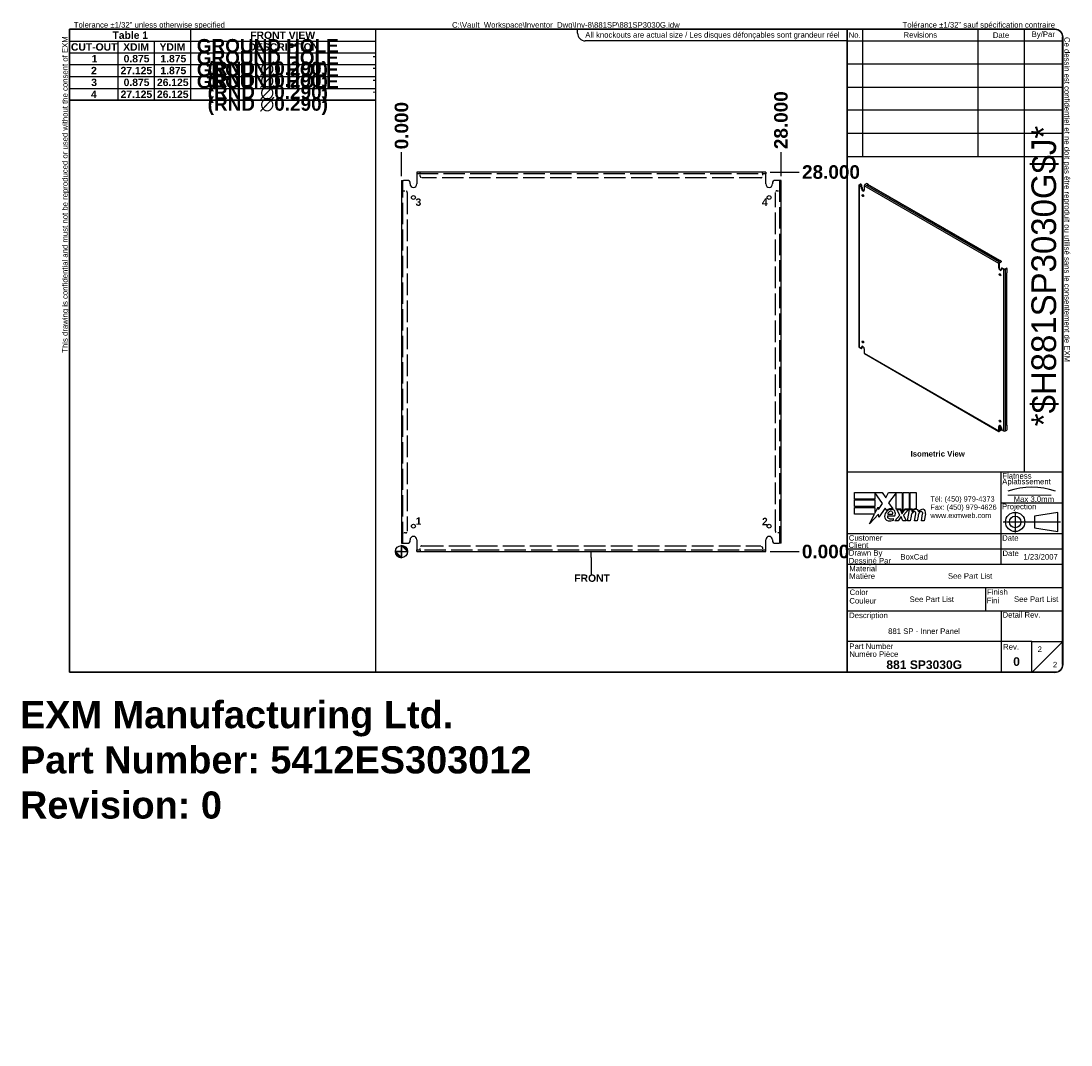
# Model space of a CAD drawing. Header units: inches. Extents: x 0.1 to 77.6, y -25.4 to 50.2.
import ezdxf
from ezdxf.enums import TextEntityAlignment as Align

# ---------------------------------------------------------------- set-up
doc = ezdxf.new("R2010")
doc.units = ezdxf.units.IN
doc.header["$LTSCALE"] = 8.333333
doc.header["$MEASUREMENT"] = 0
for name, pattern in [('CHAIN', [0.7087, 0.4724, -0.0591, 0.1181, -0.0591]), ('DASHED', [0.2067, 0.1654, -0.0413]), ('DASHED_SPACE', [0.2067, 0.1654, -0.0413])]:
    doc.linetypes.add(name, pattern=pattern)
doc.layers.get('0').update_dxf_attribs({"lineweight": 25})
for name, color, linetype, lineweight in [('Centerline(ANSI)', 7, 'Continuous', 25), ('Dimensions(ANSI)', 7, 'Continuous', 25), ('Hidden Edges(ANSI)', 7, 'DASHED_SPACE', 25), ('Sketch Geometry(ANSI)', 7, 'Continuous', 25), ('Symbols(ANSI)', 7, 'Continuous', 25), ('Visible Edges(ANSI)', 7, 'Continuous', 25), ('Visible Tangent Edges(ANSI)', 7, 'Continuous', 25), ('Work Point(ANSI)', 7, 'Continuous', 25)]:
    doc.layers.add(name, color=color, linetype=linetype, lineweight=lineweight)
doc.styles.add('Current-ANSI', font='arial.ttf')
doc.styles.add('Dimension-ANSI', font='arialbd.ttf')
doc.styles.get("Standard").update_dxf_attribs({"font": 'arialbd.ttf'})
doc.styles.add('Text Style44', font='arialbd.ttf')
doc.styles.add('Text Style83', font='FRE3OF9X.TTF')
doc.dimstyles.new('INCH-ANSI', dxfattribs={"dimscale": 8.333333, "dimtxt": 0.12, "dimasz": 0.098425, "dimexe": 0.04, "dimexo": 0.04, "dimgap": 0.031496, "dimtad": 0, "dimtih": 1, "dimtoh": 1, "dimdec": 3, "dimrnd": 1e-08, "dimzin": 0, "dimdsep": 46, "dimtxsty": 'Dimension-ANSI', "dimcen": 0.09, "dimdle": 0.312, "dimclrd": 179, "dimclre": 179, "dimclrt": 7, "dimadec": 1, "dimazin": 0, "dimtfac": 1, "dimtdec": 3, "dimtofl": 0, "dimtmove": 0, "dimatfit": 3, "dimfxl": 1, "dimtolj": 1, "dimtzin": 4, "dimlwd": 25, "dimlwe": 25, "dimarcsym": 0})
doc.dimstyles.new('INCH-ANSI-VERTICAL', dxfattribs={"dimscale": 8.333333, "dimtxt": 0.12, "dimasz": 0.098425, "dimexe": 0.04, "dimexo": 0.04, "dimgap": 0.031496, "dimtad": 0, "dimtih": 1, "dimtoh": 1, "dimdec": 3, "dimrnd": 1e-08, "dimzin": 0, "dimdsep": 46, "dimtxsty": 'Dimension-ANSI', "dimcen": 0.09, "dimdle": 0.312, "dimclrd": 179, "dimclre": 179, "dimclrt": 7, "dimadec": 1, "dimazin": 0, "dimtfac": 1, "dimtdec": 3, "dimtofl": 0, "dimtmove": 0, "dimatfit": 3, "dimfxl": 1, "dimtolj": 1, "dimtzin": 4, "dimlwd": 25, "dimlwe": 25, "dimarcsym": 0})

# ---------------------------------------------------------------- blocks, each defined once
blk = doc.blocks.new('Origin Indicator Symbol1')
at = {"layer": 'Dimensions(ANSI)'}
h = blk.add_hatch(color=7, dxfattribs=at)
edge = h.paths.add_edge_path(flags=0)
edge.add_line((5.83, 2.313), (5.928, 2.214))
edge.add_arc((5.83, 2.214), 0.0984, 0, 90)
h = blk.add_hatch(color=7, dxfattribs=at)
edge = h.paths.add_edge_path(flags=0)
edge.add_line((5.83, 2.116), (5.731, 2.214))
edge.add_arc((5.83, 2.214), 0.0984, 180, 270)
at = {"layer": 'Dimensions(ANSI)', "color": 7, "linetype": 'Continuous'}
for p, q in [((5.83, 2.313), (5.928, 2.214)), ((5.83, 2.116), (5.731, 2.214))]:
    blk.add_line(p, q, dxfattribs=at)
at = {"layer": 'Dimensions(ANSI)', "color": 7, "linetype": 'Continuous', "flags": 128}
for points in [[(5.83, 2.214), (5.928, 2.214), (5.83, 2.313), (5.83, 2.214)], [(5.83, 2.214), (5.83, 2.313), (5.83, 2.116), (5.83, 2.214)], [(5.83, 2.214), (5.83, 2.116), (5.731, 2.214), (5.83, 2.214)], [(5.83, 2.214), (5.731, 2.214), (5.83, 2.214), (5.83, 2.214)]]:
    blk.add_lwpolyline(points, dxfattribs=at)
at = {"layer": 'Dimensions(ANSI)', "color": 7, "linetype": 'Continuous'}
blk.add_circle((5.83, 2.214), 0.0984, dxfattribs=at)
for start, end in [(0, 90), (180, 270)]:
    blk.add_arc((5.83, 2.214), 0.0984, start, end, dxfattribs=at)
at = {"layer": 'Dimensions(ANSI)', "color": 7}
for points in [[(5.83, 2.214), (5.928, 2.214), (5.83, 2.313), (5.83, 2.214)], [(5.83, 2.214), (5.83, 2.313), (5.83, 2.116), (5.83, 2.214)], [(5.83, 2.214), (5.83, 2.116), (5.731, 2.214), (5.83, 2.214)], [(5.83, 2.214), (5.731, 2.214), (5.83, 2.214)]]:
    blk.add_solid(points, dxfattribs=at)
blk = doc.blocks.new('Datum Identifier4')
at = {"layer": 'Symbols(ANSI)', "color": 7, "linetype": 'Continuous', "lineweight": 25}
for p, q in [((8.91, 2.116), (8.91, 2.214)), ((8.91, 2.116), (8.91, 2.031)), ((8.91, 2.031), (8.91, 1.846))]:
    blk.add_line(p, q, dxfattribs=at)
at = {"layer": 'Symbols(ANSI)', "color": 7, "insert": (8.634, 1.722), "char_height": 0.12, "attachment_point": 7, "line_spacing_factor": 0.25, "style": 'Dimension-ANSI'}
blk.add_mtext('FRONT', dxfattribs=at)
blk = doc.blocks.new('Hole Table1')
at = {"layer": 'Symbols(ANSI)'}
for p, q in [((0.438, 9.541), (0.438, 10.692)), ((0.438, 10.692), (5.407, 10.692)), ((5.407, 10.692), (5.407, 9.541)), ((0.438, 10.501), (1.225, 10.501)), ((1.225, 10.501), (1.225, 10.311)), ((1.225, 10.501), (1.816, 10.501)), ((1.225, 10.501), (1.225, 10.311)), ((1.816, 10.501), (1.816, 10.311)), ((1.816, 10.501), (2.406, 10.501)), ((1.816, 10.501), (1.816, 10.311)), ((2.406, 10.501), (2.406, 10.311)), ((2.406, 10.501), (5.407, 10.501)), ((2.406, 10.501), (2.406, 10.311)), ((0.438, 10.311), (1.225, 10.311)), ((0.438, 10.311), (1.225, 10.311)), ((1.225, 10.311), (1.816, 10.311)), ((1.225, 10.311), (1.225, 10.119)), ((1.225, 10.311), (1.816, 10.311)), ((1.225, 10.311), (1.225, 10.119)), ((1.816, 10.311), (2.406, 10.311)), ((1.816, 10.311), (1.816, 10.119)), ((1.816, 10.311), (2.406, 10.311)), ((1.816, 10.311), (1.816, 10.119)), ((2.406, 10.311), (5.407, 10.311)), ((2.406, 10.311), (2.406, 10.119)), ((2.406, 10.311), (5.407, 10.311)), ((2.406, 10.311), (2.406, 10.119)), ((0.438, 10.119), (1.225, 10.119)), ((0.438, 10.119), (1.225, 10.119)), ((1.225, 10.119), (1.816, 10.119)), ((1.225, 10.119), (1.225, 9.926)), ((1.225, 10.119), (1.816, 10.119)), ((1.225, 10.119), (1.225, 9.926)), ((1.816, 10.119), (2.406, 10.119)), ((1.816, 10.119), (1.816, 9.926)), ((1.816, 10.119), (2.406, 10.119)), ((1.816, 10.119), (1.816, 9.926)), ((2.406, 10.119), (5.407, 10.119)), ((2.406, 10.119), (2.406, 9.926)), ((2.406, 10.119), (5.407, 10.119)), ((2.406, 10.119), (2.406, 9.926)), ((0.438, 9.926), (1.225, 9.926)), ((0.438, 9.926), (1.225, 9.926)), ((1.225, 9.926), (1.816, 9.926)), ((1.225, 9.926), (1.225, 9.733)), ((1.225, 9.926), (1.816, 9.926)), ((1.225, 9.926), (1.225, 9.733)), ((1.816, 9.926), (2.406, 9.926)), ((1.816, 9.926), (1.816, 9.733)), ((1.816, 9.926), (2.406, 9.926)), ((1.816, 9.926), (1.816, 9.733)), ((2.406, 9.926), (5.407, 9.926)), ((2.406, 9.926), (2.406, 9.733)), ((2.406, 9.926), (5.407, 9.926)), ((2.406, 9.926), (2.406, 9.733)), ((0.438, 9.733), (1.225, 9.733)), ((0.438, 9.733), (1.225, 9.733)), ((1.225, 9.733), (1.816, 9.733)), ((1.225, 9.733), (1.225, 9.541)), ((1.225, 9.733), (1.816, 9.733)), ((1.225, 9.733), (1.225, 9.541)), ((1.816, 9.733), (2.406, 9.733)), ((1.816, 9.733), (1.816, 9.541)), ((1.816, 9.733), (2.406, 9.733)), ((1.816, 9.733), (1.816, 9.541)), ((2.406, 9.733), (5.407, 9.733)), ((2.406, 9.733), (2.406, 9.541)), ((2.406, 9.733), (5.407, 9.733)), ((2.406, 9.733), (2.406, 9.541)), ((0.438, 9.541), (1.225, 9.541)), ((5.407, 9.541), (0.438, 9.541)), ((1.225, 9.541), (1.816, 9.541)), ((1.816, 9.541), (2.406, 9.541)), ((2.406, 9.541), (5.407, 9.541))]:
    blk.add_line(p, q, dxfattribs=at)
at = {"layer": 'Symbols(ANSI)', "color": 7, "char_height": 0.12, "attachment_point": 7, "line_spacing_factor": 0.25, "style": 'Dimension-ANSI'}
for s, insert in [('                                          FRONT VIEW', (1.418, 10.534)), ('CUT-OUT', (0.463, 10.344)), ('XDIM', (1.311, 10.346)), ('YDIM', (1.901, 10.346)), ('DESCRIPTION', (3.346, 10.344)), ('1', (0.799, 10.155)), ('0.875', (1.318, 10.154)), ('1.875', (1.915, 10.154)), ('-', (5.361, 10.204)), ('2', (0.79, 9.962)), ('27.125', (1.269, 9.961)), ('1.875', (1.915, 9.961)), ('-', (5.361, 10.011)), ('3', (0.792, 9.769)), ('0.875', (1.318, 9.769)), ('26.125', (1.859, 9.769)), ('-', (5.361, 9.818)), ('4', (0.788, 9.577)), ('27.125', (1.269, 9.576)), ('26.125', (1.859, 9.576)), ('-', (5.361, 9.626))]:
    blk.add_mtext(s, dxfattribs=dict(at, insert=insert))
blk = doc.blocks.new('Leader Text1')
at = {"layer": 'Symbols(ANSI)', "color": 7, "insert": (6.057, 7.825), "char_height": 0.12, "attachment_point": 7, "line_spacing_factor": 0.25, "style": 'Dimension-ANSI'}
blk.add_mtext('3', dxfattribs=at)
blk = doc.blocks.new('Leader Text2')
at = {"layer": 'Symbols(ANSI)', "color": 7, "insert": (11.679, 7.826), "char_height": 0.12, "attachment_point": 7, "line_spacing_factor": 0.25, "style": 'Dimension-ANSI'}
blk.add_mtext('4', dxfattribs=at)
blk = doc.blocks.new('Leader Text3')
at = {"layer": 'Symbols(ANSI)', "color": 7, "insert": (6.059, 2.649), "char_height": 0.12, "attachment_point": 7, "line_spacing_factor": 0.25, "style": 'Dimension-ANSI'}
blk.add_mtext('1', dxfattribs=at)
blk = doc.blocks.new('Leader Text4')
at = {"layer": 'Symbols(ANSI)', "color": 7, "insert": (11.681, 2.643), "char_height": 0.12, "attachment_point": 7, "line_spacing_factor": 0.25, "style": 'Dimension-ANSI'}
blk.add_mtext('2', dxfattribs=at)
blk = doc.blocks.new('*D15')
at = {"layer": 'Defpoints', "color": 0, "linetype": 'Continuous', "transparency": 16777216}
for p in [(28.156, 40.511), (28.156, 38.404), (28.156, 38.404)]:
    blk.add_point(p, dxfattribs=at)
at = {"layer": 'Dimensions(ANSI)', "color": 179, "linetype": 'Continuous', "lineweight": 25, "transparency": 16777216}
blk.add_line((28.156, 38.737), (28.156, 40.511), dxfattribs=at)
at = {"layer": 'Dimensions(ANSI)', "color": 7, "linetype": 'Continuous', "lineweight": 25, "transparency": 16777216, "insert": (28.156, 42.457), "char_height": 1, "attachment_point": 5, "rotation": 90, "style": 'Dimension-ANSI'}
blk.add_mtext('\\A1;0.000', dxfattribs=at)
blk = doc.blocks.new('*D16')
at = {"layer": 'Defpoints', "color": 0, "linetype": 'Continuous', "transparency": 16777216}
for p in [(56.156, 40.511), (28.156, 38.404), (56.156, 38.404)]:
    blk.add_point(p, dxfattribs=at)
at = {"layer": 'Dimensions(ANSI)', "color": 179, "linetype": 'Continuous', "lineweight": 25, "transparency": 16777216}
blk.add_line((56.156, 38.737), (56.156, 40.511), dxfattribs=at)
at = {"layer": 'Dimensions(ANSI)', "color": 7, "linetype": 'Continuous', "lineweight": 25, "transparency": 16777216, "insert": (56.156, 42.858), "char_height": 1, "attachment_point": 5, "rotation": 90, "style": 'Dimension-ANSI'}
blk.add_mtext('\\A1;28.000', dxfattribs=at)
blk = doc.blocks.new('*D17')
at = {"layer": 'Defpoints', "color": 0, "linetype": 'Continuous', "transparency": 16777216}
for p in [(55.031, 11.029), (55.031, 11.029), (57.498, 11.029)]:
    blk.add_point(p, dxfattribs=at)
at = {"layer": 'Dimensions(ANSI)', "color": 179, "linetype": 'Continuous', "lineweight": 25, "transparency": 16777216}
blk.add_line((55.364, 11.029), (57.498, 11.029), dxfattribs=at)
at = {"layer": 'Dimensions(ANSI)', "color": 7, "linetype": 'Continuous', "lineweight": 25, "transparency": 16777216, "insert": (59.445, 11.029), "char_height": 1, "attachment_point": 5, "style": 'Dimension-ANSI'}
blk.add_mtext('\\A1;0.000', dxfattribs=at)
blk = doc.blocks.new('*D18')
at = {"layer": 'Defpoints', "color": 0, "linetype": 'Continuous', "transparency": 16777216}
for p in [(55.031, 39.029), (57.498, 39.029), (55.031, 11.029)]:
    blk.add_point(p, dxfattribs=at)
at = {"layer": 'Dimensions(ANSI)', "color": 179, "linetype": 'Continuous', "lineweight": 25, "transparency": 16777216}
blk.add_line((55.364, 39.029), (57.498, 39.029), dxfattribs=at)
at = {"layer": 'Dimensions(ANSI)', "color": 7, "linetype": 'Continuous', "lineweight": 25, "transparency": 16777216, "insert": (59.845, 39.029), "char_height": 1, "attachment_point": 5, "style": 'Dimension-ANSI'}
blk.add_mtext('\\A1;28.000', dxfattribs=at)
blk = doc.blocks.new('Hole Table2')
at = {"layer": 'Symbols(ANSI)'}
for p, q in [((0.437, 9.541), (0.437, 10.692)), ((0.437, 10.692), (2.406, 10.692)), ((2.406, 10.692), (2.406, 9.541)), ((0.437, 10.501), (1.225, 10.501)), ((1.225, 10.501), (1.225, 10.311)), ((1.225, 10.501), (1.815, 10.501)), ((1.225, 10.501), (1.225, 10.311)), ((1.815, 10.501), (1.815, 10.311)), ((1.815, 10.501), (2.406, 10.501)), ((1.815, 10.501), (1.815, 10.311)), ((0.437, 10.311), (1.225, 10.311)), ((0.437, 10.311), (1.225, 10.311)), ((1.225, 10.311), (1.815, 10.311)), ((1.225, 10.311), (1.225, 10.119)), ((1.225, 10.311), (1.815, 10.311)), ((1.225, 10.311), (1.225, 10.119)), ((1.815, 10.311), (2.406, 10.311)), ((1.815, 10.311), (1.815, 10.119)), ((1.815, 10.311), (2.406, 10.311)), ((1.815, 10.311), (1.815, 10.119)), ((0.437, 10.119), (1.225, 10.119)), ((0.437, 10.119), (1.225, 10.119)), ((1.225, 10.119), (1.815, 10.119)), ((1.225, 10.119), (1.225, 9.926)), ((1.225, 10.119), (1.815, 10.119)), ((1.225, 10.119), (1.225, 9.926)), ((1.815, 10.119), (2.406, 10.119)), ((1.815, 10.119), (1.815, 9.926)), ((1.815, 10.119), (2.406, 10.119)), ((1.815, 10.119), (1.815, 9.926)), ((0.437, 9.926), (1.225, 9.926)), ((0.437, 9.926), (1.225, 9.926)), ((1.225, 9.926), (1.815, 9.926)), ((1.225, 9.926), (1.225, 9.733)), ((1.225, 9.926), (1.815, 9.926)), ((1.225, 9.926), (1.225, 9.733)), ((1.815, 9.926), (2.406, 9.926)), ((1.815, 9.926), (1.815, 9.733)), ((1.815, 9.926), (2.406, 9.926)), ((1.815, 9.926), (1.815, 9.733)), ((0.437, 9.733), (1.225, 9.733)), ((0.437, 9.733), (1.225, 9.733)), ((1.225, 9.733), (1.815, 9.733)), ((1.225, 9.733), (1.225, 9.541)), ((1.225, 9.733), (1.815, 9.733)), ((1.225, 9.733), (1.225, 9.541)), ((1.815, 9.733), (2.406, 9.733)), ((1.815, 9.733), (1.815, 9.541)), ((1.815, 9.733), (2.406, 9.733)), ((1.815, 9.733), (1.815, 9.541)), ((0.437, 9.541), (1.225, 9.541)), ((2.406, 9.541), (0.437, 9.541)), ((1.225, 9.541), (1.815, 9.541)), ((1.815, 9.541), (2.406, 9.541))]:
    blk.add_line(p, q, dxfattribs=at)
at = {"layer": 'Symbols(ANSI)', "color": 7, "char_height": 0.12, "attachment_point": 7, "line_spacing_factor": 0.25, "style": 'Dimension-ANSI'}
for s, insert in [('Table 1', (1.137, 10.535)), ('CUT-OUT', (0.462, 10.344)), ('XDIM', (1.311, 10.346)), ('YDIM', (1.901, 10.346)), ('1', (0.799, 10.155)), ('0.875', (1.318, 10.154)), ('1.875', (1.915, 10.154)), ('2', (0.789, 9.962)), ('27.125', (1.268, 9.961)), ('1.875', (1.915, 9.961)), ('3', (0.791, 9.769)), ('0.875', (1.318, 9.769)), ('26.125', (1.859, 9.769)), ('4', (0.788, 9.577)), ('27.125', (1.268, 9.576)), ('26.125', (1.859, 9.576))]:
    blk.add_mtext(s, dxfattribs=dict(at, insert=insert))
blk = doc.blocks.new('Leader Text5')
at = {"layer": 'Symbols(ANSI)', "color": 7, "insert": (6.059, 2.649), "char_height": 0.12, "attachment_point": 7, "line_spacing_factor": 0.25, "style": 'Dimension-ANSI'}
blk.add_mtext('1', dxfattribs=at)
blk = doc.blocks.new('Title Blocks EXM - ANSI B')
for p, q in [((13.372, 3.063), (13.372, 3.17)), ((13.372, 3.17), (13.818, 3.17)), ((13.824, 2.989), (13.701, 3.168)), ((13.701, 3.168), (13.701, 3.063)), ((13.818, 3.17), (13.877, 3.083)), ((13.877, 3.083), (13.923, 3.17)), ((13.923, 3.17), (14.146, 3.17)), ((14.046, 3.166), (13.924, 3.002)), ((14.046, 2.9), (14.046, 3.166)), ((14.146, 3.17), (14.146, 2.842)), ((14.16, 3.17), (14.259, 3.17)), ((14.16, 2.866), (14.16, 3.17)), ((14.259, 3.17), (14.259, 2.9)), ((14.273, 3.17), (14.372, 3.17)), ((14.273, 2.9), (14.273, 3.17)), ((14.372, 3.17), (14.372, 2.905)), ((13.701, 3.063), (13.372, 3.063)), ((13.372, 3.049), (13.701, 3.049)), ((13.372, 2.942), (13.372, 3.049)), ((13.701, 2.942), (13.372, 2.942)), ((13.372, 2.82), (13.372, 2.927)), ((13.372, 2.927), (13.701, 2.927)), ((13.701, 3.049), (13.701, 2.942)), ((13.701, 2.831), (13.752, 2.929)), ((13.701, 2.927), (13.701, 2.831)), ((13.752, 2.929), (13.758, 2.895)), ((13.758, 2.895), (13.824, 2.989)), ((13.87, 2.914), (13.765, 2.768)), ((13.893, 2.876), (13.87, 2.914)), ((13.924, 3.002), (13.993, 2.903)), ((14.121, 2.9), (14.046, 2.9)), ((14.146, 2.842), (14.121, 2.9)), ((14.185, 2.9), (14.16, 2.866)), ((14.259, 2.9), (14.185, 2.9)), ((14.314, 2.9), (14.273, 2.9)), ((14.312, 2.88), (14.314, 2.9)), ((13.695, 2.82), (13.372, 2.82)), ((13.612, 2.661), (13.695, 2.82)), ((13.758, 2.815), (13.612, 2.661)), ((13.765, 2.768), (13.758, 2.815)), ((13.905, 2.788), (14.027, 2.788)), ((13.91, 2.818), (13.99, 2.818)), ((14.005, 2.718), (14.005, 2.748)), ((14.023, 2.709), (14.105, 2.802)), ((14.059, 2.891), (14.113, 2.891)), ((14.105, 2.802), (14.059, 2.891)), ((14.122, 2.774), (14.077, 2.709)), ((14.113, 2.891), (14.139, 2.83)), ((14.13, 2.774), (14.122, 2.774)), ((14.155, 2.709), (14.13, 2.774)), ((14.139, 2.83), (14.146, 2.83)), ((14.146, 2.83), (14.19, 2.891)), ((14.245, 2.891), (14.164, 2.803)), ((14.164, 2.803), (14.209, 2.709)), ((14.19, 2.891), (14.245, 2.891)), ((14.232, 2.709), (14.264, 2.891)), ((14.264, 2.891), (14.302, 2.891)), ((14.289, 2.784), (14.276, 2.709)), ((14.302, 2.891), (14.299, 2.859)), ((14.299, 2.859), (14.309, 2.859)), ((14.345, 2.709), (14.365, 2.824)), ((14.402, 2.784), (14.389, 2.709)), ((14.457, 2.709), (14.477, 2.824)), ((14.523, 2.823), (14.501, 2.709)), ((14.077, 2.709), (14.023, 2.709)), ((14.209, 2.709), (14.155, 2.709)), ((14.276, 2.709), (14.232, 2.709)), ((14.389, 2.709), (14.345, 2.709)), ((14.501, 2.709), (14.457, 2.709))]:
    blk.add_line(p, q)
for centre, radius, start, end in [((13.968, 2.796), 0.11, 77.079, 133.1785), ((14.37, 2.825), 0.08, 88.7952, 136.5849), ((13.991, 2.772), 0.133, 134.1684, 176.5646), ((13.925, 2.776), 0.0658, 176.5646, 261.5605), ((13.968, 2.796), 0.0996, 80.4085, 134.1684), ((13.936, 2.779), 0.032, 163.5261, 244.6784), ((13.965, 2.811), 0.056, 109.3797, 172.9975), ((13.966, 2.842), 0.102, 244.6784, 292.5609), ((13.959, 2.83), 0.0365, 51.1652, 109.3797), ((13.962, 2.833), 0.0318, 331.4547, 51.1652), ((13.981, 2.843), 0.0507, 23.8445, 85.0802), ((13.941, 2.826), 0.094, 336.1555, 23.8445), ((14.442, 2.757), 0.155, 147.5992, 170), ((14.376, 2.816), 0.08, 89.4776, 147.4114), ((14.346, 2.818), 0.042, 96.03, 147.5992), ((14.344, 2.839), 0.02, 23.5571, 96.03), ((14.325, 2.831), 0.041, 350, 23.5571), ((14.377, 2.862), 0.0338, 16.9928, 89.4776), ((14.555, 2.759), 0.155, 148.5584, 170.8257), ((14.317, 2.844), 0.096, 3.6169, 16.9928), ((14.486, 2.814), 0.0819, 89.6788, 153.9508), ((14.458, 2.818), 0.042, 96.1027, 147.6083), ((14.456, 2.839), 0.02, 23.5487, 96.1027), ((14.437, 2.831), 0.041, 349.9922, 23.5487), ((14.487, 2.861), 0.035, 18.4748, 89.6788), ((14.429, 2.842), 0.096, 349, 18.4748), ((13.945, 2.911), 0.202, 261.5605, 287.3343)]:
    blk.add_arc(centre, radius, start, end)
at = {"layer": 'Centerline(ANSI)', "linetype": 'DASHED', "lineweight": 18, "ltscale": 0.507983}
blk.add_line((15.861, 3.128), (16.632, 3.128), dxfattribs=at)
at = {"layer": 'Centerline(ANSI)', "linetype": 'CHAIN', "ltscale": 0.185148}
blk.add_line((15.979, 2.855), (15.979, 2.521), dxfattribs=at)
at = {"layer": 'Centerline(ANSI)', "linetype": 'CHAIN', "ltscale": 0.437897}
blk.add_line((15.786, 2.691), (16.717, 2.691), dxfattribs=at)
at = {"layer": 'Sketch Geometry(ANSI)'}
for p, q in [((13.25, 10.687), (16.625, 10.687)), ((13.5, 10.687), (13.5, 8.625)), ((15.375, 10.687), (15.375, 8.625)), ((16.125, 10.687), (16.125, 3.5)), ((13.25, 10.5), (16.75, 10.5)), ((16.75, 10.562), (16.75, 0.375)), ((13.25, 10.125), (16.75, 10.125)), ((13.25, 9.75), (16.75, 9.75)), ((16.75, 9.375), (13.25, 9.375)), ((13.25, 9), (16.75, 9)), ((16.75, 9), (16.75, 8.625)), ((13.25, 8.625), (16.75, 8.625)), ((16.75, 3.5), (13.25, 3.5)), ((15.75, 2), (15.75, 3.5)), ((15.75, 3), (16.75, 3)), ((16.669, 2.847), (16.294, 2.785)), ((16.294, 2.785), (16.294, 2.598)), ((16.669, 2.535), (16.669, 2.847)), ((16.294, 2.598), (16.669, 2.535)), ((16.75, 2.5), (13.25, 2.5)), ((16.75, 2.25), (13.25, 2.25)), ((16.75, 2), (13.25, 2)), ((13.25, 1.629), (16.75, 1.629)), ((15.499, 1.629), (15.499, 1.25)), ((13.25, 1.25), (16.75, 1.25)), ((15.75, 1.25), (15.75, 0.75)), ((15.75, 0.75), (13.25, 0.75)), ((16.25, 0.75), (15.75, 0.75)), ((15.75, 0.75), (15.75, 0.25)), ((16.25, 0.25), (16.25, 0.75)), ((16.25, 0.75), (16.75, 0.75)), ((16.25, 0.25), (16.75, 0.75)), ((16.625, 0.25), (13.25, 0.25))]:
    blk.add_line(p, q, dxfattribs=at)
at = {"layer": 'Sketch Geometry(ANSI)', "linetype": 'Continuous', "lineweight": 35}
for p, q in [((13.25, 8.625), (13.25, 10.687)), ((13.25, 8.625), (13.25, 3.5)), ((13.25, 0.25), (13.25, 3.5))]:
    blk.add_line(p, q, dxfattribs=at)
at = {"layer": 'Sketch Geometry(ANSI)'}
for radius in [0.156, 0.0935]:
    blk.add_circle((15.979, 2.691), radius, dxfattribs=at)
for centre, radius, start, end in [((16.625, 10.562), 0.125, 0, 90), ((16.247, 2.112), 1.143, 70.2973, 109.7027), ((16.625, 0.375), 0.125, 270, 0)]:
    blk.add_arc(centre, radius, start, end, dxfattribs=at)
at = {"layer": 'Symbols(ANSI)', "color": 7, "char_height": 0.09, "style": 'Current-ANSI'}
for s, insert, width, attachment_point in [('No.', (13.373, 10.595), 0.25039, 5), ('Revisions', (14.439, 10.596), 1.87331, 5), ('Date', (15.749, 10.593), 0.75135, 5), ('By/Par', (16.435, 10.594), 0.62202, 5), ('Date', (15.773, 2.136), 0.26554, 7), ('Rev.', (15.783, 0.618), 0.25854, 7)]:
    blk.add_mtext(s, dxfattribs=dict(at, insert=insert, width=width, attachment_point=attachment_point))
for s, insert, attachment_point in [('\\fArial|b1|i0;\\H0.0900;Isometric View', (14.281, 3.842), 1), ('Flatness', (15.77, 3.393), 7), ('Aplatissement', (15.768, 3.275), 7), ('Max 3.0mm', (15.954, 3.015), 7), ('Projection', (15.764, 2.87), 7), ('Client', (13.273, 2.269), 7), ('Customer', (13.278, 2.386), 7), ('Date', (15.768, 2.385), 7), ('Drawn By', (13.278, 2.117), 7), ('Dessiné Par', (13.278, 2.016), 7), ('Matière', (13.284, 1.766), 7), ('Material', (13.286, 1.889), 7), ('Color', (13.291, 1.503), 7), ('Finish', (15.523, 1.508), 7), ('Couleur', (13.287, 1.366), 7), ('Fini', (15.518, 1.37), 7), ('Description', (13.283, 1.103), 7), ('Detail Rev.', (15.774, 1.137), 7), ('Part Number', (13.287, 0.627), 7), ('Numéro Pièce', (13.286, 0.5), 7)]:
    blk.add_mtext(s, dxfattribs=dict(at, insert=insert, attachment_point=attachment_point))
at = {"layer": 'Symbols(ANSI)', "color": 7, "insert": (14.602, 3.107), "char_height": 0.085, "attachment_point": 1, "line_spacing_factor": 0.944221, "style": 'Current-ANSI'}
blk.add_mtext('\\fArial|b0|i0;\\H0.0850;Tél: (450) 979-4373\\PFax: (450) 979-4626\\Pwww.exmweb.com', dxfattribs=at)
at = {"layer": 'Symbols(ANSI)', "color": 7, "style": 'Current-ANSI'}
for tag, p in [('REV1', (13.375, 10.313)), ('REV1DATE', (15.75, 10.31)), ('REV1BY', (16.437, 10.313)), ('REV2', (13.373, 9.938)), ('REV2DATE', (15.747, 9.941)), ('REV2BY', (16.437, 9.938)), ('REV3', (13.374, 9.563)), ('REV3DATE', (15.752, 9.563)), ('REV3BY', (16.437, 9.564)), ('REV4', (13.377, 9.188)), ('REV4DATE', (15.752, 9.188)), ('REV4BY', (16.441, 9.188)), ('REV5', (13.373, 8.813)), ('REV5DATE', (15.752, 8.813)), ('REV5BY', (16.438, 8.811)), ('MFG_APPROVED_DATE', (16.393, 2.374)), ('DETAIL_REV', (16.249, 0.926))]:
    blk.add_attdef(tag, text='', height=0.09, dxfattribs=at).set_placement(p, align=Align.MIDDLE_CENTER)
for tag, p in [('REV1DESC', (13.526, 10.31)), ('REV2DESC', (13.525, 9.937)), ('REV3DESC', (13.528, 9.564)), ('REV4DESC', (13.533, 9.19)), ('REV5DESC', (13.532, 8.811)), ('COMPANY', (14.12, 2.375))]:
    blk.add_attdef(tag, text='', height=0.09, dxfattribs=at).set_placement(p, align=Align.MIDDLE_LEFT)
at = {"layer": 'Symbols(ANSI)', "color": 7, "style": 'Text Style83'}
blk.add_attdef('BARCODE_001', (16.643, 4.244), '', height=0.4, rotation=90, dxfattribs=at)
at = {"layer": 'Symbols(ANSI)', "color": 7}
for tag, p, height, style in [('AUTHOR_001', (14.116, 2.08), 0.09, 'Current-ANSI'), ('IDW_DATE_001', (16.112, 2.08), 0.09, 'Current-ANSI'), ('MATERIEL_001', (14.887, 1.769), 0.09, 'Current-ANSI'), ('COLOR_001', (14.265, 1.391), 0.09, 'Current-ANSI'), ('FINISH_001', (15.959, 1.394), 0.09, 'Current-ANSI'), ('IDW_DESC_001', (13.916, 0.873), 0.09, 'Current-ANSI'), ('Sheet_Number_001', (16.343, 0.58), 0.09, 'Current-ANSI'), ('IDW_NAME_001', (13.888, 0.304), 0.14, 'Text Style44'), ('IDW_REV_001', (15.947, 0.355), 0.14, 'Text Style44'), ('Number_of_sheets_001', (16.591, 0.33), 0.09, 'Current-ANSI')]:
    blk.add_attdef(tag, p, '', height=height, dxfattribs=dict(at, style=style))
blk = doc.blocks.new('Borders EXM - B (Inch) - B')
at = {"layer": 'Sketch Geometry(ANSI)', "linetype": 'Continuous', "lineweight": 35}
for p, q in [((16.438, 10.692), (0.437, 10.692)), ((0.437, 10.692), (0.437, 0.255)), ((16.562, 0.38), (16.562, 10.567)), ((0.437, 0.255), (16.438, 0.255))]:
    blk.add_line(p, q, dxfattribs=at)
at = {"layer": 'Sketch Geometry(ANSI)'}
for p, q in [((5.407, 10.692), (5.407, 0.255)), ((8.688, 10.63), (8.688, 10.692)), ((13.062, 10.692), (13.062, 10.505)), ((13.062, 10.505), (8.812, 10.505))]:
    blk.add_line(p, q, dxfattribs=at)
blk.add_arc((8.812, 10.63), 0.125, 180, 270, dxfattribs=at)
at = {"layer": 'Sketch Geometry(ANSI)', "linetype": 'Continuous', "lineweight": 35}
for centre, start, end in [((16.438, 10.567), 0, 90), ((16.438, 0.38), 270, 0)]:
    blk.add_arc(centre, 0.125, start, end, dxfattribs=at)
at = {"layer": 'Symbols(ANSI)', "color": 7, "char_height": 0.09, "style": 'Current-ANSI'}
for s, insert, attachment_point in [('Tolerance ±1/32" unless otherwise specified', (0.509, 10.692), 7), ('Tolérance ±1/32" sauf spécification contraire', (13.963, 10.692), 7), ('All knockouts are actual size / Les disques défonçables sont grandeur réel', (8.812, 10.647), 1)]:
    blk.add_mtext(s, dxfattribs=dict(at, insert=insert, attachment_point=attachment_point))
at = {"layer": 'Symbols(ANSI)', "color": 7, "char_height": 0.09, "attachment_point": 7, "style": 'Current-ANSI'}
for s, insert, rotation in [('This drawing is confidential and must not be reproduced or used without the consent of EXM', (0.437, 5.442), 90), ('Ce dessin est confidentiel et ne doit pas être reproduit ou utilisé sans le consentement de EXM', (16.562, 10.567), 270)]:
    blk.add_mtext(s, dxfattribs=dict(at, insert=insert, rotation=rotation))
at = {"layer": 'Symbols(ANSI)', "color": 7, "style": 'Current-ANSI'}
blk.add_attdef('FILENAME_AND_PATH_001', (6.649, 10.718), '', height=0.09, dxfattribs=at)

msp = doc.modelspace()

# ---------------------------------------------------------------- linework, layer by layer
at = {"layer": 'Hidden Edges(ANSI)', "ltscale": 1.141953}
for p, q in [((29.281, 38.9241), (55.031, 38.9241)), ((55.031, 11.1341), (29.281, 11.1341))]:
    msp.add_line(p, q, dxfattribs=at)
at = {"layer": 'Hidden Edges(ANSI)', "ltscale": 0.043898}
for p, q in [((29.5308, 38.9241), (29.5308, 39.0291)), ((29.531, 38.9241), (29.531, 39.0291)), ((54.781, 38.9241), (54.781, 39.0291)), ((54.7812, 38.9241), (54.7812, 39.0291)), ((28.261, 37.6543), (28.156, 37.6543)), ((28.261, 37.6541), (28.156, 37.6541)), ((56.051, 37.6543), (56.156, 37.6543)), ((56.051, 37.6541), (56.156, 37.6541)), ((28.261, 12.4041), (28.156, 12.4041)), ((28.261, 12.4039), (28.156, 12.4039)), ((56.051, 12.4041), (56.156, 12.4041)), ((56.051, 12.4039), (56.156, 12.4039)), ((29.5308, 11.1341), (29.5308, 11.0291)), ((29.531, 11.1341), (29.531, 11.0291)), ((54.781, 11.1341), (54.781, 11.0291)), ((54.7812, 11.1341), (54.7812, 11.0291))]:
    msp.add_line(p, q, dxfattribs=at)
at = {"layer": 'Hidden Edges(ANSI)', "ltscale": 0.020305}
for p, q in [((29.531, 38.9241), (29.531, 38.8931)), ((54.781, 38.9241), (54.781, 38.8931)), ((28.261, 37.6541), (28.292, 37.6541)), ((56.051, 37.6541), (56.02, 37.6541)), ((28.261, 12.4041), (28.292, 12.4041)), ((56.051, 12.4041), (56.02, 12.4041)), ((29.531, 11.1341), (29.531, 11.1651)), ((54.781, 11.1341), (54.781, 11.1651))]:
    msp.add_line(p, q, dxfattribs=at)
at = {"layer": 'Hidden Edges(ANSI)', "ltscale": 0.065688}
for p, q in [((29.531, 38.7361), (29.531, 38.8931)), ((54.781, 38.8931), (54.781, 38.7361)), ((28.292, 37.6541), (28.449, 37.6541)), ((55.863, 37.6541), (56.02, 37.6541)), ((28.449, 12.4041), (28.292, 12.4041)), ((56.02, 12.4041), (55.863, 12.4041)), ((29.531, 11.1651), (29.531, 11.3221)), ((54.781, 11.3221), (54.781, 11.1651))]:
    msp.add_line(p, q, dxfattribs=at)
at = {"layer": 'Hidden Edges(ANSI)', "ltscale": 1.138849}
for p, q in [((28.261, 11.6541), (28.261, 38.4041)), ((56.051, 38.4041), (56.051, 11.6541))]:
    msp.add_line(p, q, dxfattribs=at)
at = {"layer": 'Hidden Edges(ANSI)', "ltscale": 1.156896}
for p, q in [((54.656, 38.6111), (29.656, 38.6111)), ((28.574, 37.5291), (28.574, 12.5291)), ((55.738, 12.5291), (55.738, 37.5291)), ((29.656, 11.4471), (54.656, 11.4471))]:
    msp.add_line(p, q, dxfattribs=at)
at = {"layer": 'Hidden Edges(ANSI)', "ltscale": 0.082177}
for centre, start, end in [((29.656, 38.7361), 180, 270), ((54.656, 38.7361), 270, 0), ((28.449, 37.5291), 0, 90), ((55.863, 37.5291), 90, 180), ((28.449, 12.5291), 270, 0), ((55.863, 12.5291), 180, 270), ((29.656, 11.3221), 90, 180), ((54.656, 11.3221), 0, 90)]:
    msp.add_arc(centre, 0.125, start, end, dxfattribs=at)
at = {"layer": 'Visible Edges(ANSI)'}
for p, q in [((55.031, 39.0291), (29.281, 39.0291)), ((29.281, 39.0291), (29.281, 38.8931)), ((29.281, 38.8931), (29.281, 38.1541)), ((55.031, 39.0291), (55.031, 38.8931)), ((55.031, 38.1541), (55.031, 38.8931)), ((28.156, 38.4041), (28.292, 38.4041)), ((28.156, 38.4041), (28.156, 11.6541)), ((28.656, 38.4041), (28.292, 38.4041)), ((28.781, 38.1541), (28.781, 38.2791)), ((55.531, 38.2791), (55.531, 38.1541)), ((56.02, 38.4041), (55.656, 38.4041)), ((56.156, 38.4041), (56.02, 38.4041)), ((56.156, 11.6541), (56.156, 38.4041)), ((61.8906, 38.0521), (61.8906, 26.1387)), ((61.9123, 38.0824), (62.0091, 38.1383)), ((62.0527, 37.9408), (61.9123, 38.0218)), ((61.9528, 38.059), (62.0496, 38.1149)), ((61.9528, 38.0452), (62.0932, 37.9641)), ((62.0432, 38.1417), (62.0837, 38.1183)), ((62.0978, 38.0871), (62.0978, 37.9612)), ((62.2937, 38.0194), (62.2937, 37.6902)), ((62.443, 38.1661), (62.3462, 38.1102)), ((62.535, 38.108), (62.5876, 38.1383)), ((62.5351, 38.108), (62.535, 38.108)), ((62.5352, 38.108), (62.5351, 38.108)), ((62.5876, 38.1383), (62.5394, 38.1661)), ((72.2958, 32.4978), (62.5723, 38.1117)), ((62.5876, 38.1383), (62.5876, 38.1028)), ((62.1009, 37.8016), (62.1009, 37.8573)), ((62.1414, 37.8806), (62.1414, 37.825)), ((62.1483, 37.7796), (62.1703, 37.7669)), ((62.2185, 37.6833), (62.2185, 37.6713)), ((62.2185, 37.3481), (62.2185, 37.2745)), ((72.2254, 31.9562), (72.2254, 32.2853)), ((72.2659, 32.3087), (72.2659, 31.9796)), ((72.274, 32.4852), (72.2739, 32.4853)), ((72.2739, 32.4853), (72.274, 32.4853)), ((72.3265, 32.5155), (72.274, 32.4852)), ((72.2778, 32.3762), (72.3747, 32.4321)), ((72.2778, 32.3294), (72.3747, 32.3853)), ((72.3747, 32.4878), (72.3265, 32.5155)), ((72.3946, 32.4599), (72.3946, 32.4132)), ((72.4182, 31.9005), (72.4182, 31.8449)), ((72.4324, 31.9318), (72.4729, 31.9551)), ((72.6068, 31.8473), (72.4664, 31.9284)), ((72.5069, 31.9518), (72.6473, 31.8707)), ((72.7681, 31.9266), (72.6713, 31.8707)), ((72.8086, 31.9032), (72.7117, 31.8473)), ((72.8427, 31.9066), (72.8022, 31.93)), ((72.8568, 31.5971), (72.8568, 31.8754)), ((72.8042, 31.5668), (72.8568, 31.5971)), ((72.8042, 31.5667), (72.8042, 31.5668)), ((72.8043, 31.5667), (72.8042, 31.5667)), ((72.826, 20.3516), (72.826, 31.5794)), ((62.2044, 26.5181), (62.1929, 26.5114)), ((61.9123, 26.1084), (62.0527, 26.0273)), ((62.0868, 26.024), (62.1273, 26.0473)), ((62.1009, 26.0552), (62.1009, 26.1108)), ((62.1414, 26.1342), (62.1414, 26.0785)), ((62.2937, 25.9995), (62.2937, 25.6704)), ((62.3091, 25.6364), (72.2408, 19.9024)), ((72.2254, 19.9363), (72.2254, 20.2655)), ((72.2659, 20.2888), (72.2659, 19.9597)), ((72.2659, 20.2666), (72.2782, 20.2594)), ((72.2859, 20.1526), (72.2859, 20.0826)), ((72.3264, 20.1759), (72.3264, 20.106)), ((72.4182, 20.1541), (72.4182, 20.0984)), ((72.8568, 20.3515), (72.8042, 20.3212)), ((72.8042, 20.3213), (72.8043, 20.3214)), ((72.8042, 20.3212), (72.8042, 20.3213)), ((72.826, 20.3693), (72.8568, 20.3515)), ((72.8568, 20.0733), (72.8568, 20.3515)), ((72.2739, 20.0619), (72.274, 20.0619)), ((72.274, 20.0618), (72.2739, 20.0619)), ((72.3265, 20.0922), (72.274, 20.0618)), ((72.3747, 20.0087), (72.2778, 19.9528)), ((72.3747, 19.9619), (72.2778, 19.9061)), ((72.3265, 20.0922), (72.3747, 20.0644)), ((72.3946, 19.9898), (72.3946, 20.0365)), ((72.4664, 20.0149), (72.6068, 19.9339)), ((72.7117, 19.9339), (72.8086, 19.9898)), ((28.156, 11.6541), (28.292, 11.6541)), ((28.292, 11.6541), (28.656, 11.6541)), ((28.781, 11.7791), (28.781, 11.9041)), ((29.281, 11.9041), (29.281, 11.1651)), ((55.031, 11.1651), (55.031, 11.9041)), ((55.531, 11.9041), (55.531, 11.7791)), ((55.656, 11.6541), (56.02, 11.6541)), ((56.156, 11.6541), (56.02, 11.6541)), ((29.281, 11.0291), (29.281, 11.1651)), ((29.281, 11.0291), (55.031, 11.0291)), ((55.031, 11.0291), (55.031, 11.1651))]:
    msp.add_line(p, q, dxfattribs=at)
for centre in [(29.031, 37.1541), (55.281, 37.1541), (29.031, 12.9041), (55.281, 12.9041)]:
    msp.add_circle(centre, 0.145, dxfattribs=at)
for centre, radius, start, end in [((28.656, 38.2791), 0.125, 0, 90), ((29.031, 38.1541), 0.25, 180, 0), ((55.281, 38.1541), 0.25, 180, 0), ((55.656, 38.2791), 0.125, 90, 180), ((28.656, 11.7791), 0.125, 270, 0), ((29.031, 11.9041), 0.25, 0, 180), ((55.281, 11.9041), 0.25, 0, 180), ((55.656, 11.7791), 0.125, 180, 270)]:
    msp.add_arc(centre, radius, start, end, dxfattribs=at)
for centre, major_axis, start_param, end_param in [((61.9647, 38.0521), (-0.0742, 0), 5.4977871, 7.0685835), ((61.9647, 38.0521), (-0.0169, 0), 5.4977871, 7.0685835), ((62.0091, 38.0826), (0.0341, 0.059), 0, 0.7853982), ((62.0496, 38.0592), (0.0341, 0.059), 5.4977871, 7.0685835), ((62.3462, 38.0497), (0.0371, 0.0642), 0.7853982, 2.3561945), ((62.4912, 38.1383), (0.0682, 0), 0.7853982, 2.3561945), ((62.5352, 38.0474), (0.0371, 0.0642), 0, 0.7853982), ((62.0527, 37.8851), (0.0341, -0.059), 0.7853982, 2.3561945), ((62.0932, 37.9085), (-0.0341, 0.059), 3.9269908, 5.4977871), ((62.1973, 37.7459), (0.0682, -0.1181), 3.9269908, 7.0685835), ((62.2378, 37.7693), (0.0682, -0.1181), 3.9269908, 5.9816518), ((62.1703, 37.7112), (-0.0341, 0.059), 3.9269908, 5.4977871), ((62.2378, 37.3239), (0.0395, -0.0685), 3.679154, 5.7456239), ((72.2778, 32.3156), (0.0371, 0.0642), 0.7853982, 2.3561945), ((72.3218, 31.9005), (0.0682, -0.1181), 3.9269908, 7.0685835), ((72.2778, 32.3156), (0.0085, 0.0146), 0.7853982, 2.3561945), ((72.3623, 31.9239), (0.0682, -0.1181), 3.9269908, 5.9816518), ((72.274, 32.4247), (0.0371, 0.0642), 0.7311589, 0.7853982), ((72.3264, 32.4599), (0.0682, 0), 5.4977871, 7.0685835), ((72.3264, 32.4132), (0.0682, 0), 5.4977871, 6.2831853), ((72.4664, 31.8727), (-0.0341, 0.059), 5.4977871, 7.0685835), ((72.5069, 31.8961), (-0.0341, 0.059), 5.4977871, 6.2831853), ((72.6593, 31.8776), (0.0742, 0), 3.9269908, 5.4977871), ((72.6593, 31.8776), (0.0169, 0), 3.9269908, 5.4977871), ((72.7681, 31.8709), (0.0341, 0.059), 0, 0.7853982), ((72.8086, 31.8475), (0.0341, 0.059), 5.4977871, 7.0685835), ((72.3623, 31.4786), (0.0395, -0.0685), 3.679154, 5.7456239), ((72.7519, 31.597), (0.0742, 0), 5.4977871, 5.5520264), ((62.2378, 26.5239), (0.0395, -0.0685), 3.679154, 5.7456239), ((62.1703, 26.5771), (0.0341, -0.059), 0, 0.7628134), ((61.9647, 26.1387), (-0.0742, 0), 0, 0.7853982), ((62.0527, 26.083), (0.0341, -0.059), 5.4977871, 7.0685835), ((62.1973, 26.0552), (-0.0682, 0.1181), 3.9269908, 7.0685835), ((62.0932, 26.1064), (0.0341, -0.059), 0, 0.7853982), ((62.2378, 26.0785), (-0.0682, 0.1181), 0.3015335, 0.7853982), ((62.3462, 25.7007), (-0.0371, -0.0642), 5.4977871, 6.2831853), ((72.3218, 20.2098), (-0.0682, 0.1181), 3.9269908, 7.0685835), ((72.3623, 20.2332), (-0.0682, 0.1181), 0.3015335, 0.7853982), ((72.2377, 20.1804), (0.0341, -0.059), 0.7853982, 1.7325469), ((72.2782, 20.2038), (-0.0341, 0.059), 3.9269908, 5.4977871), ((72.3623, 20.6785), (0.0395, -0.0685), 3.679154, 5.7456239), ((72.7519, 20.3516), (0.0742, 0), 5.4977871, 6.2831853), ((72.2778, 19.9666), (-0.0371, -0.0642), 5.4977871, 7.0685835), ((72.2778, 19.9666), (-0.0085, -0.0146), 5.4977871, 7.0685835), ((72.274, 20.0757), (0.0085, 0.0146), 3.9269908, 5.4977871), ((72.274, 20.0757), (0.0371, 0.0642), 5.2663139, 5.4977871), ((72.3264, 20.0365), (0.0682, 0), 5.4977871, 7.0685835), ((72.3264, 19.9898), (0.0682, 0), 5.4977871, 6.2831853), ((72.4664, 20.0706), (-0.0341, 0.059), 0.7853982, 2.3561945), ((72.6593, 19.9642), (0.0742, 0), 3.9269908, 5.4977871), ((72.8086, 20.0455), (-0.0341, -0.059), 0.7853982, 2.3561945)]:
    msp.add_ellipse(centre, major_axis=major_axis, ratio=0.5773503, start_param=start_param, end_param=end_param, dxfattribs=at)
for centre in [(62.1973, 37.3006), (72.3218, 31.4552), (62.1973, 26.5005), (72.3218, 20.6552)]:
    msp.add_ellipse(centre, major_axis=(0.0395, -0.0685), ratio=0.5773503, dxfattribs=at)
at = {"layer": 'Visible Tangent Edges(ANSI)'}
for p, q in [((61.9123, 38.0218), (61.9123, 26.1084)), ((61.9528, 38.0452), (61.9528, 38.059)), ((62.0091, 38.1383), (62.0496, 38.1149)), ((72.2254, 32.2853), (62.2937, 38.0194)), ((72.2778, 32.3762), (62.3462, 38.1102)), ((72.274, 32.4853), (62.5352, 38.108)), ((62.0932, 37.9641), (62.0527, 37.9408)), ((62.1009, 37.8573), (62.1414, 37.8806)), ((62.1009, 37.8016), (62.1414, 37.825)), ((62.1703, 37.7669), (62.1557, 37.7584)), ((62.2102, 37.6785), (62.2185, 37.6833)), ((72.2254, 31.9562), (72.2659, 31.9796)), ((72.3747, 32.4321), (72.3747, 32.3853)), ((72.4664, 31.9284), (72.5069, 31.9518)), ((72.6068, 19.9339), (72.6068, 31.8473)), ((72.7117, 19.9339), (72.7117, 31.8473)), ((72.7681, 31.9266), (72.8086, 31.9032)), ((72.8043, 20.3214), (72.8043, 31.5667)), ((62.2178, 26.5488), (62.1858, 26.5304)), ((62.1009, 26.1108), (62.1414, 26.1342)), ((62.1414, 26.0785), (62.1009, 26.0552)), ((62.2937, 25.6704), (72.2254, 19.9363)), ((72.2254, 20.2655), (72.2659, 20.2888)), ((72.2782, 20.2594), (72.2659, 20.2523)), ((72.2859, 20.1526), (72.3264, 20.1759)), ((72.2859, 20.0826), (72.2659, 20.0942)), ((72.274, 20.0619), (72.2659, 20.0666)), ((72.2778, 19.9528), (72.2659, 19.9597)), ((72.3747, 20.0087), (72.3747, 19.9619))]:
    msp.add_line(p, q, dxfattribs=at)
at = {"layer": 'Work Point(ANSI)', "linetype": 'CHAIN', "ltscale": 0.000455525}
for p, q in [((29.0333, 38.1541), (29.0287, 38.1541)), ((29.031, 38.1564), (29.031, 38.1519)), ((55.2833, 38.1541), (55.2788, 38.1541)), ((55.281, 38.1564), (55.281, 38.1519)), ((29.0333, 11.9041), (29.0287, 11.9041)), ((29.0333, 11.9041), (29.0287, 11.9041)), ((29.031, 11.9064), (29.031, 11.9018)), ((29.031, 11.9064), (29.031, 11.9018)), ((55.2833, 11.9041), (55.2788, 11.9041)), ((55.2833, 11.9041), (55.2788, 11.9041)), ((55.281, 11.9064), (55.281, 11.9018)), ((55.281, 11.9064), (55.281, 11.9018)), ((28.1583, 11.0291), (28.1537, 11.0291)), ((28.156, 11.0314), (28.156, 11.0268))]:
    msp.add_line(p, q, dxfattribs=at)

# ---------------------------------------------------------------- block references
at = {"xscale": 4.545457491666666, "yscale": 4.545457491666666, "zscale": 4.545457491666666}
for name, p, values in [('Borders EXM - B (Inch) - B', (1.6572, 0.9642), {'FILENAME_AND_PATH_001': 'C:\\Vault_Workspace\\Inventor_Dwg\\Inv-8\\881SP\\881SP3030G.idw'}), ('Title Blocks EXM - ANSI B', (0.8049, 0.9848), {'COLOR_001': 'See Part List', 'AUTHOR_001': 'BoxCad', 'IDW_DATE_001': '1/23/2007', 'IDW_REV_001': '0', 'Sheet_Number_001': '2', 'Number_of_sheets_001': '2', 'IDW_DESC_001': '881 SP - Inner Panel', 'IDW_NAME_001': '881 SP3030G', 'BARCODE_001': '*$H881SP3030G$J*', 'FINISH_001': 'See Part List', 'MATERIEL_001': 'See Part List'})]:
    msp.add_blockref(name, p, dxfattribs=at).add_auto_attribs(values)
at = {"layer": 'Dimensions(ANSI)', "xscale": 4.545457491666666, "yscale": 4.545457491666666, "zscale": 4.545457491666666}
msp.add_blockref('Origin Indicator Symbol1', (1.6572, 0.9642), dxfattribs=at)
at = {"layer": 'Symbols(ANSI)', "xscale": 4.545457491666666, "yscale": 4.545457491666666, "zscale": 4.545457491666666}
for name in ['Hole Table2', 'Hole Table1', 'Leader Text1', 'Leader Text2', 'Leader Text3', 'Leader Text5', 'Leader Text4', 'Datum Identifier4']:
    msp.add_blockref(name, (1.6572, 0.9642), dxfattribs=at)

# ---------------------------------------------------------------- texts
at = {"insert": (0, 0), "char_height": 2, "attachment_point": 1}
msp.add_mtext_dynamic_manual_height_columns('EXM Manufacturing Ltd.\\PPart Number: 5412ES303012\\PRevision: 0', width=6.990976, gutter_width=1, heights=[0], dxfattribs=at).dxf.set("width", 100)
at = {"layer": 'Symbols(ANSI)', "color": 7, "char_height": 0.545455, "width": 10.812685, "attachment_point": 5, "style": 'Dimension-ANSI'}
for insert in [(18.2843, 47.3643), (18.2824, 46.4832), (18.2837, 45.6064), (18.2851, 44.738)]:
    msp.add_mtext('{\\fArial|b1|i0;\\H1.0000;GROUND HOLE (RND \\fAIGDT|b0|i0;\\H1.0000;n\\fArial|b1|i0;\\H1.0000;0.290)}', dxfattribs=dict(at, insert=insert))

# ---------------------------------------------------------------- dimensions: what is measured, and where the dimension line sits
at = {"layer": 'Dimensions(ANSI)', "color": 179, "linetype": 'Continuous', "lineweight": 25, "true_color": 0x262658}
for feature_location, offset, dtype, origin, dimstyle, picture, middle in [((56.156, 38.4041), (0, 2.1067), 1, (28.156, 38.4041), 'INCH-ANSI-VERTICAL', '*D16', (56.156, 42.8579)), ((28.1560122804, 38.4041259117), (0, 2.1066802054), 1, (28.1560122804, 38.4041259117), 'INCH-ANSI-VERTICAL', '*D15', (28.1560122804, 42.4574480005)), ((55.031, 39.0291), (2.4671, 0), 0, (55.031, 11.0291), 'INCH-ANSI', '*D18', (59.8452, 39.0291)), ((55.0310296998, 11.0291081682), (2.4670709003, 0), 0, (55.0310296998, 11.0291081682), 'INCH-ANSI', '*D17', (59.4447424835, 11.0291081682))]:
    dim = msp.add_ordinate_dim(feature_location=feature_location, offset=offset, dtype=dtype, origin=origin, dimstyle=dimstyle, override={"dimgap": 0.031496, "dimtad": 0, "dimdec": 3, "dimlfac": 1, "dimtol": 0, "dimlim": 0, "dimtp": 0, "dimtm": 0, "dimtdec": 3}, dxfattribs=at)
    dim.commit()
    dim.dimension.update_dxf_attribs({"geometry": picture, "text_midpoint": middle})

doc.saveas('drawing.dxf')
